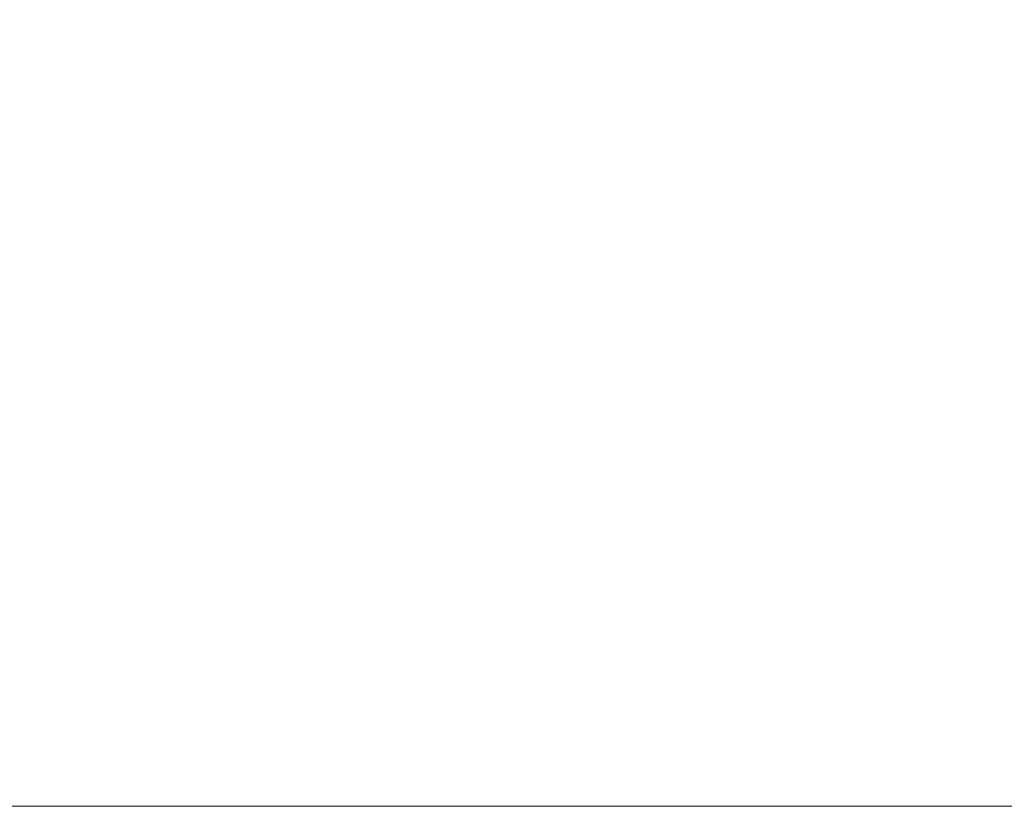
# Model space of a CAD drawing. Header units: inches. Extents: x -434 to -309, y 19 to 75.
# Tile 198 of 256: x -402.26 to -398.59, y 19.01 to 21.94. Entities that reach past the tile are written whole.
import ezdxf

# ---------------------------------------------------------------- set-up
doc = ezdxf.new("R2010")
doc.units = ezdxf.units.IN
doc.header["$MEASUREMENT"] = 0
doc.layers.add('A-FLOR-STRS', color=2, linetype='Continuous', lineweight=9)

# ---------------------------------------------------------------- blocks, each defined once
blk = doc.blocks.new('Stair - Stairs-902674-_3D_')
at = {"layer": 'A-FLOR-STRS'}
mesh = blk.add_polyface(dxfattribs=at)
corners = [(-397.5081, 75.0116, 15.6522), (-409.5081, 75.0116, 15.6522), (-409.5081, 19.0116, 15.6522), (-397.5081, 19.0116, 15.6522)]
mesh.append_faces([[corners[k] for k in face] for face in [(2, 3, 0, 1)]])
mesh = blk.add_polyface(dxfattribs=at)
corners = [(-397.5081, 75.0116, 13.6522), (-397.5081, 19.0116, 13.6522), (-409.5081, 19.0116, 13.6522), (-409.5081, 75.0116, 13.6522)]
mesh.append_faces([[corners[k] for k in face] for face in [(2, 3, 0, 1)]])
mesh = blk.add_polyface(dxfattribs=at)
corners = [(-397.5081, 19.0116, 15.6522), (-409.5081, 19.0116, 15.6522), (-409.5081, 19.0116, 13.6522), (-397.5081, 19.0116, 13.6522)]
mesh.append_faces([[corners[k] for k in face] for face in [(0, 1, 2, 3)]])

msp = doc.modelspace()

# ---------------------------------------------------------------- block references
at = {"layer": 'A-FLOR-STRS'}
msp.add_blockref('Stair - Stairs-902674-_3D_', (0, 0), dxfattribs=at)

doc.saveas('drawing.dxf')
